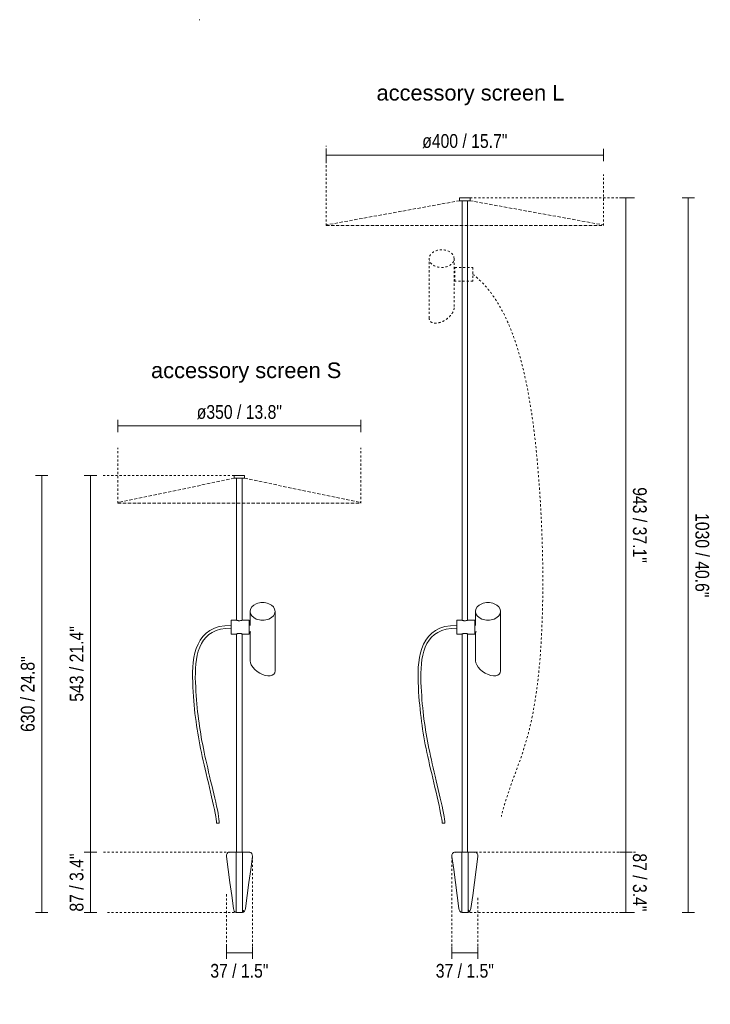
# Model space of a CAD drawing. Header units: millimetres. Extents: x 6317 to 7965, y 1881 to 5001.
# Tile 1 of 2: x 6317 to 7312, y 1881 to 3300. Entities that reach past the tile are written whole.
import ezdxf

# ---------------------------------------------------------------- set-up
doc = ezdxf.new("R2010")
doc.units = ezdxf.units.MM
doc.linetypes.add('Dash', pattern=[6, 3, -3])
doc.linetypes.add('Hidden', pattern=[7.14375, 4.7625, -2.38125])
for name, color, linetype, lineweight in [('Cotas', 7, 'Continuous', 9), ('Cotas-9', 7, 'Continuous', 9), ('Lighthing Fixture Detail Wide Black', 7, 'Continuous', 20), ('Lighthing Fixture Dim Black Dash', 7, 'Hidden', 9), ('Luminarias', 7, 'Continuous', 20), ('Notas de texto', 7, 'Continuous', 9)]:
    doc.layers.add(name, color=color, linetype=linetype, lineweight=lineweight)
doc.layers.add('Lighthing Fixture Dim Grey Dash', color=7, linetype='Dash', lineweight=9, true_color=0xd2d2d2)
doc.styles.add('Arial', font='arial.ttf', dxfattribs={"height": 22.5})
doc.styles.add('Arial Narrow', font='ARIALN.TTF', dxfattribs={"height": 19.8})
doc.dimstyles.new('FARO_-_2_2mm_Arial_Narrow_mm_Inch_Left', dxfattribs={"dimscale": 304.8, "dimtxt": 20.263933, "dimasz": 0, "dimexe": 0.029528, "dimexo": 0.0625, "dimgap": 0.014764, "dimtad": 1, "dimdec": 0, "dimzin": 0, "dimdsep": 46, "dimtxsty": 'Arial Narrow', "dimblk1": 'NONE', "dimblk2": 'NONE', "dimsah": 1, "dimcen": 0.09, "dimadec": 0, "dimazin": 0, "dimtfac": 1, "dimtdec": 4, "dimtix": 1, "dimtmove": 0, "dimatfit": 3, "dimfxl": 0.029528, "dimfxlon": 1, "dimtvp": 1, "dimtolj": 1, "dimtzin": 0, "dimarcsym": 2})
doc.dimstyles.new('FARO_-_2_2mm_Arial_Narrow_mm_Inch_Right', dxfattribs={"dimscale": 304.8, "dimtxt": 20.263933, "dimasz": 0, "dimexe": 0.029528, "dimexo": 0.0625, "dimgap": 0.014764, "dimtad": 1, "dimdec": 0, "dimzin": 0, "dimdsep": 46, "dimtxsty": 'Arial Narrow', "dimblk1": 'NONE', "dimblk2": 'NONE', "dimsah": 1, "dimcen": 0.09, "dimadec": 0, "dimazin": 0, "dimtfac": 1, "dimtdec": 4, "dimtix": 1, "dimtmove": 0, "dimatfit": 3, "dimfxl": 0.029528, "dimfxlon": 1, "dimtvp": 1, "dimtolj": 1, "dimtzin": 0, "dimarcsym": 2})
doc.dimstyles.new('FARO_-_2_2mm_Arial_Narrow_mm_Inch_Right_1', dxfattribs={"dimscale": 304.8, "dimtxt": 20.263933, "dimasz": 0, "dimexe": 0.029528, "dimexo": 0.0625, "dimgap": 0.014764, "dimtad": 1, "dimdec": 0, "dimzin": 0, "dimdsep": 46, "dimtxsty": 'Arial Narrow', "dimblk1": 'NONE', "dimblk2": 'NONE', "dimsah": 1, "dimcen": 0.09, "dimadec": 0, "dimazin": 0, "dimtfac": 1, "dimtdec": 4, "dimtix": 1, "dimtmove": 2, "dimatfit": 3, "dimfxl": 0.029528, "dimfxlon": 1, "dimtvp": 1, "dimtolj": 1, "dimtzin": 0, "dimarcsym": 2})

# ---------------------------------------------------------------- blocks, each defined once
blk = doc.blocks.new('clap_spike - 75708-233 CLAP 630 Black spike-568252-Alzado_PDF')
at = {"layer": 'Luminarias'}
for p, q in [((6626, 2643.2), (6626, 2639.2)), ((6626, 2643.2), (6641, 2643.2)), ((6641, 2639.2), (6641, 2643.2)), ((6626, 2639.2), (6641, 2639.2)), ((6629.5, 2639.2), (6629.5, 2434.6)), ((6637.5, 2434.6), (6637.5, 2639.2)), ((6649, 2447.3), (6649, 2426.9)), ((6685, 2361.6), (6685, 2447.3)), ((6629.3, 2434.7), (6621.8, 2434.7)), ((6621.8, 2434.7), (6621.8, 2424.7)), ((6647.9, 2434.7), (6637.7, 2434.7)), ((6647.9, 2424.7), (6647.9, 2434.7)), ((6649, 2431.5), (6647.9, 2431.5)), ((6621.8, 2424.7), (6621.8, 2414.7)), ((6621.8, 2414.7), (6629.3, 2414.7)), ((6629.5, 2414.8), (6629.5, 2100.2)), ((6637.5, 2100.2), (6637.5, 2414.8)), ((6637.7, 2414.7), (6647.9, 2414.7)), ((6647.9, 2414.7), (6647.9, 2424.7)), ((6647.9, 2417.9), (6650.1, 2417.9)), ((6649, 2417.9), (6649, 2376.3)), ((6621.3, 2100.2), (6620.6, 2100.2)), ((6629, 2100.2), (6638.3, 2100.2)), ((6637.1, 2013.2), (6630.2, 2013.2))]:
    blk.add_line(p, q, dxfattribs=at)
at = {"layer": 'Luminarias', "flags": 128}
for points in [[(6600.7, 2142), (6600.6, 2144.5), (6600.2, 2147.8), (6599.6, 2151.9), (6598.7, 2156.6), (6597.6, 2161.9), (6596.4, 2167.6), (6595, 2173.7), (6593.6, 2180.1), (6592, 2186.7), (6590.5, 2193.4), (6588.9, 2200.2), (6587.3, 2206.9), (6585.7, 2213.5), (6584.2, 2219.9), (6582.8, 2226.1), (6581.4, 2232.1), (6580.1, 2238.1), (6578.9, 2243.9), (6577.7, 2249.6), (6576.6, 2255.2), (6575.5, 2260.8), (6574.5, 2266.4), (6573.6, 2271.9), (6572.7, 2277.5), (6571.8, 2283.1), (6571.1, 2288.7), (6570.3, 2294.5), (6569.6, 2300.3), (6569, 2306.2), (6568.4, 2312.3), (6567.9, 2318.5), (6567.4, 2324.9), (6567, 2331.5), (6566.6, 2338.3), (6566.3, 2345.3), (6566.1, 2352.4), (6566.2, 2359.6), (6566.5, 2366.8), (6567.1, 2373.8), (6568.1, 2380.8), (6569.6, 2387.6), (6571.5, 2394), (6574.1, 2400.2), (6577.3, 2405.9), (6581.1, 2411.1), (6585.8, 2415.8), (6591.2, 2419.7), (6597.5, 2422.9), (6604.7, 2425.3), (6612.8, 2426.7), (6621.8, 2427.2)], [(6621.8, 2427.2), (6612.8, 2426.7), (6604.7, 2425.3), (6597.5, 2422.9), (6591.2, 2419.7), (6585.8, 2415.8), (6581.1, 2411.1), (6577.3, 2405.9), (6574.1, 2400.2), (6571.5, 2394), (6569.6, 2387.6), (6568.1, 2380.8), (6567.1, 2373.8), (6566.5, 2366.8), (6566.2, 2359.6), (6566.1, 2352.4), (6566.3, 2345.3), (6566.6, 2338.3), (6567, 2331.5), (6567.4, 2324.9), (6567.9, 2318.5), (6568.4, 2312.3), (6569, 2306.2), (6569.6, 2300.3), (6570.3, 2294.5), (6571.1, 2288.7), (6571.8, 2283.1), (6572.7, 2277.5), (6573.6, 2271.9), (6574.5, 2266.4), (6575.5, 2260.8), (6576.6, 2255.2), (6577.7, 2249.6), (6578.9, 2243.9), (6580.1, 2238.1), (6581.4, 2232.1), (6582.8, 2226.1), (6584.2, 2219.9), (6585.7, 2213.5), (6587.3, 2206.9), (6588.9, 2200.2), (6590.5, 2193.4), (6592, 2186.7), (6593.6, 2180.1), (6595, 2173.7), (6596.4, 2167.6), (6597.6, 2161.9), (6598.7, 2156.6), (6599.6, 2151.9), (6600.2, 2147.8), (6600.6, 2144.5), (6600.7, 2142)], [(6621.8, 2423.2), (6613.7, 2422.8), (6606.5, 2421.6), (6600.1, 2419.7), (6594.5, 2417), (6589.7, 2413.8), (6585.5, 2410), (6581.9, 2405.7), (6578.9, 2400.9), (6576.4, 2395.6), (6574.4, 2390), (6572.9, 2384.1), (6571.7, 2377.9), (6570.9, 2371.5), (6570.4, 2365), (6570.2, 2358.3), (6570.1, 2351.7), (6570.3, 2345), (6570.6, 2338.5), (6570.9, 2332.1), (6571.4, 2325.9), (6571.8, 2319.8), (6572.3, 2314), (6572.8, 2308.3), (6573.4, 2302.7), (6574, 2297.2), (6574.7, 2291.8), (6575.4, 2286.5), (6576.2, 2281.2), (6577, 2276), (6577.8, 2270.8), (6578.7, 2265.6), (6579.7, 2260.3), (6580.7, 2255.1), (6581.8, 2249.8), (6582.9, 2244.4), (6584, 2238.9), (6585.3, 2233.3), (6586.6, 2227.6), (6587.9, 2221.8), (6589.3, 2215.8), (6590.7, 2209.7), (6592.2, 2203.3), (6593.7, 2197), (6595.2, 2190.6), (6596.7, 2184.3), (6598.1, 2178.1), (6599.5, 2172.2), (6600.7, 2166.5), (6601.9, 2161.2), (6602.8, 2156.3), (6603.6, 2151.8), (6604.2, 2147.9), (6604.6, 2144.7), (6604.7, 2142)], [(6604.7, 2142), (6604.6, 2144.7), (6604.2, 2147.9), (6603.6, 2151.8), (6602.8, 2156.3), (6601.9, 2161.2), (6600.7, 2166.5), (6599.5, 2172.2), (6598.1, 2178.1), (6596.7, 2184.3), (6595.2, 2190.6), (6593.7, 2197), (6592.2, 2203.3), (6590.7, 2209.7), (6589.3, 2215.8), (6587.9, 2221.8), (6586.6, 2227.6), (6585.3, 2233.3), (6584, 2238.9), (6582.9, 2244.4), (6581.8, 2249.8), (6580.7, 2255.1), (6579.7, 2260.3), (6578.7, 2265.6), (6577.8, 2270.8), (6577, 2276), (6576.2, 2281.2), (6575.4, 2286.5), (6574.7, 2291.8), (6574, 2297.2), (6573.4, 2302.7), (6572.8, 2308.3), (6572.3, 2314), (6571.8, 2319.8), (6571.4, 2325.9), (6570.9, 2332.1), (6570.6, 2338.5), (6570.3, 2345), (6570.1, 2351.7), (6570.2, 2358.3), (6570.4, 2365), (6570.9, 2371.5), (6571.7, 2377.9), (6572.9, 2384.1), (6574.4, 2390), (6576.4, 2395.6), (6578.9, 2400.9), (6581.9, 2405.7), (6585.5, 2410), (6589.7, 2413.8), (6594.5, 2417), (6600.1, 2419.7), (6606.5, 2421.6), (6613.7, 2422.8), (6621.8, 2423.2)], [(6649, 2376.3), (6649.4, 2373.3), (6650.8, 2370.1), (6652.9, 2366.8), (6655.8, 2363.6), (6659.2, 2360.7), (6663, 2358.2), (6667, 2356.2), (6671, 2354.9), (6674.8, 2354.3), (6678.2, 2354.4), (6681, 2355.3), (6683.2, 2356.8), (6684.5, 2359), (6685, 2361.6)], [(6604.7, 2142), (6604.7, 2142), (6604.5, 2142), (6604.2, 2142), (6603.7, 2142), (6603.3, 2142), (6602.7, 2142), (6602.2, 2142), (6601.7, 2142), (6601.3, 2142), (6601, 2142), (6600.8, 2142), (6600.7, 2142)], [(6618.7, 2100.2), (6621.3, 2100.2), (6623.9, 2100.2), (6626.4, 2100.2), (6629, 2100.2)], [(6629, 2100.2), (6629, 2078.5), (6629, 2056.7), (6629, 2035), (6629, 2013.3)], [(6638.3, 2013.3), (6638.3, 2035), (6638.3, 2056.7), (6638.3, 2078.5), (6638.3, 2100.2)], [(6638.3, 2100.2), (6640.9, 2100.2), (6643.5, 2100.2), (6646, 2100.2), (6648.6, 2100.2)], [(6646.7, 2100.2), (6644.1, 2100.2), (6641.5, 2100.2), (6638.9, 2100.2), (6638.3, 2100.2)], [(6625, 2019), (6622.5, 2037.8), (6620, 2056.6), (6617.5, 2075.5), (6615, 2094.3)], [(6652.4, 2094.3), (6649.9, 2075.5), (6647.4, 2056.6), (6644.9, 2037.8), (6642.4, 2019)]]:
    blk.add_lwpolyline(points, dxfattribs=at)
at = {"layer": 'Luminarias'}
for centre, major_axis, ratio, start_param, end_param in [((6667, 2447.3), (18, 0), 0.707107, 0, 3.141593), ((6667, 2447.3), (-18, 0), 0.707107, 0, 3.141593), ((6618.7, 2095.2), (0, 5), 0.752512, 0, 1.745329), ((6620.6, 2095.2), (0, 5), 0.752512, 0, 0.353294), ((6646.7, 2095.2), (0, 5), 0.752512, 5.885022, 6.283185), ((6648.6, 2095.2), (0, 5), 0.752512, 4.537856, 6.283185), ((6630.1, 2020.2), (0, 7), 0.752512, 1.745329, 2.931566), ((6637.2, 2020.2), (0, 7), 0.752512, 3.351619, 4.537856), ((6635.2, 2020.2), (0, 7), 0.752512, 3.776839, 4.160371), ((6632.1, 2020.2), (0, 7), 0.752512, 2.477242, 2.506346)]:
    blk.add_ellipse(centre, major_axis=major_axis, ratio=ratio, start_param=start_param, end_param=end_param, dxfattribs=at)
for points, knots in [([(6633.5, 2433.8), (6633.3, 2433.8), (6632.8, 2433.8), (6632.1, 2433.9), (6631.4, 2434), (6630.6, 2434.2), (6630, 2434.4), (6629.6, 2434.6), (6629.4, 2434.7), (6629.3, 2434.7), (6629.3, 2434.7)], [0, 0, 0, 0, 0.0555556, 0.1111111, 0.1666667, 0.2222222, 0.3333333, 0.3888889, 0.4444444, 0.5000464, 0.5000464, 0.5000464, 0.5000464]), ([(6629.3, 2434.7), (6629.3, 2434.7), (6629.3, 2434.7), (6629.3, 2434.7), (6629.4, 2434.7)], [0.50004719, 0.50004719, 0.50004719, 0.50004719, 0.51388889, 0.54861111, 0.54861111, 0.54861111, 0.54861111]), ([(6637.7, 2434.7), (6637.7, 2434.7), (6637.7, 2434.7), (6637.6, 2434.6), (6637.3, 2434.5), (6636.7, 2434.3), (6636.1, 2434.1), (6635, 2433.9), (6634.2, 2433.8), (6633.5, 2433.8)], [0.4999536, 0.4999536, 0.4999536, 0.4999536, 0.5138889, 0.5833333, 0.6527778, 0.7222222, 0.7916667, 0.8611111, 1, 1, 1, 1]), ([(6629.3, 2414.7), (6629.3, 2414.7), (6629.3, 2414.7), (6629.4, 2414.7), (6629.8, 2414.9), (6630.3, 2415), (6630.9, 2415.3), (6632, 2415.5), (6632.9, 2415.6), (6633.5, 2415.6)], [0.4999536, 0.4999536, 0.4999536, 0.4999536, 0.5138889, 0.5833333, 0.6527778, 0.7222222, 0.7916667, 0.8611111, 1, 1, 1, 1]), ([(6633.5, 2415.6), (6633.8, 2415.6), (6634.3, 2415.6), (6635, 2415.5), (6635.6, 2415.4), (6636.4, 2415.2), (6637.1, 2414.9), (6637.5, 2414.8), (6637.7, 2414.7), (6637.7, 2414.7), (6637.7, 2414.7)], [0, 0, 0, 0, 0.0555556, 0.1111111, 0.1666667, 0.2222222, 0.3333333, 0.3888889, 0.4444444, 0.5000464, 0.5000464, 0.5000464, 0.5000464]), ([(6637.7, 2414.7), (6637.7, 2414.7), (6637.7, 2414.7), (6637.7, 2414.7), (6637.7, 2414.7)], [0.50004719, 0.50004719, 0.50004719, 0.50004719, 0.51388889, 0.54861111, 0.54861111, 0.54861111, 0.54861111])]:
    blk.add_open_spline(points, degree=3, knots=knots, dxfattribs=at)
for points in [[(6637.6, 2434.7), (6637.7, 2434.7), (6637.7, 2434.7), (6637.7, 2434.7)], [(6629.4, 2414.7), (6629.3, 2414.7), (6629.3, 2414.7), (6629.3, 2414.7)], [(6629, 2013.3), (6629.2, 2013.3), (6629.6, 2013.2), (6630, 2013.2), (6630.2, 2013.2)], [(6637.1, 2013.2), (6637.3, 2013.2), (6637.7, 2013.2), (6638.1, 2013.3), (6638.3, 2013.3)]]:
    blk.add_open_spline(points, degree=3, dxfattribs=at)
blk = doc.blocks.new('clap_spike - 75709-233 CLAP 1030 Black spike-568256-Alzado_PDF')
at = {"layer": 'Luminarias'}
for p, q in [((6951, 3043.2), (6951, 3039.2)), ((6951, 3043.2), (6966.1, 3043.2)), ((6951, 3039.2), (6966.1, 3039.2)), ((6954.5, 3039.2), (6954.5, 2434.6)), ((6962.6, 2434.6), (6962.6, 3039.2)), ((6966.1, 3039.2), (6966.1, 3043.2)), ((6974, 2447.3), (6974, 2426.9)), ((7010, 2361.6), (7010, 2447.3)), ((6954.4, 2434.7), (6946.8, 2434.7)), ((6946.8, 2434.7), (6946.8, 2424.7)), ((6972.9, 2434.7), (6962.8, 2434.7)), ((6972.9, 2424.7), (6972.9, 2434.7)), ((6974, 2431.5), (6972.9, 2431.5)), ((6946.8, 2424.7), (6946.8, 2414.7)), ((6946.8, 2414.7), (6954.4, 2414.7)), ((6954.5, 2414.8), (6954.5, 2100.2)), ((6962.6, 2100.2), (6962.6, 2414.8)), ((6962.8, 2414.7), (6972.9, 2414.7)), ((6972.9, 2414.7), (6972.9, 2424.7)), ((6972.9, 2417.9), (6975.2, 2417.9)), ((6974, 2417.9), (6974, 2376.3)), ((6946.3, 2100.2), (6945.7, 2100.2)), ((6954.1, 2100.2), (6963.3, 2100.2)), ((6962.1, 2013.2), (6955.3, 2013.2))]:
    blk.add_line(p, q, dxfattribs=at)
at = {"layer": 'Luminarias', "flags": 128}
for points in [[(6925.8, 2142), (6925.7, 2144.5), (6925.3, 2147.8), (6924.6, 2151.9), (6923.7, 2156.6), (6922.7, 2161.9), (6921.4, 2167.6), (6920.1, 2173.7), (6918.6, 2180.1), (6917.1, 2186.7), (6915.5, 2193.4), (6913.9, 2200.2), (6912.3, 2206.9), (6910.8, 2213.5), (6909.3, 2219.9), (6907.8, 2226.1), (6906.5, 2232.1), (6905.2, 2238.1), (6903.9, 2243.9), (6902.8, 2249.6), (6901.6, 2255.2), (6900.6, 2260.8), (6899.6, 2266.4), (6898.6, 2271.9), (6897.7, 2277.5), (6896.9, 2283.1), (6896.1, 2288.7), (6895.4, 2294.5), (6894.7, 2300.3), (6894.1, 2306.2), (6893.5, 2312.3), (6892.9, 2318.5), (6892.5, 2324.9), (6892, 2331.5), (6891.6, 2338.3), (6891.3, 2345.3), (6891.2, 2352.4), (6891.2, 2359.6), (6891.5, 2366.8), (6892.2, 2373.8), (6893.2, 2380.8), (6894.6, 2387.6), (6896.6, 2394), (6899.1, 2400.2), (6902.3, 2405.9), (6906.2, 2411.1), (6910.8, 2415.8), (6916.3, 2419.7), (6922.6, 2422.9), (6929.7, 2425.3), (6937.8, 2426.7), (6946.8, 2427.2)], [(6946.8, 2427.2), (6937.8, 2426.7), (6929.7, 2425.3), (6922.6, 2422.9), (6916.3, 2419.7), (6910.8, 2415.8), (6906.2, 2411.1), (6902.3, 2405.9), (6899.1, 2400.2), (6896.6, 2394), (6894.6, 2387.6), (6893.2, 2380.8), (6892.2, 2373.8), (6891.5, 2366.8), (6891.2, 2359.6), (6891.2, 2352.4), (6891.3, 2345.3), (6891.6, 2338.3), (6892, 2331.5), (6892.5, 2324.9), (6892.9, 2318.5), (6893.5, 2312.3), (6894.1, 2306.2), (6894.7, 2300.3), (6895.4, 2294.5), (6896.1, 2288.7), (6896.9, 2283.1), (6897.7, 2277.5), (6898.6, 2271.9), (6899.6, 2266.4), (6900.6, 2260.8), (6901.6, 2255.2), (6902.8, 2249.6), (6903.9, 2243.9), (6905.2, 2238.1), (6906.5, 2232.1), (6907.8, 2226.1), (6909.3, 2219.9), (6910.8, 2213.5), (6912.3, 2206.9), (6913.9, 2200.2), (6915.5, 2193.4), (6917.1, 2186.7), (6918.6, 2180.1), (6920.1, 2173.7), (6921.4, 2167.6), (6922.7, 2161.9), (6923.7, 2156.6), (6924.6, 2151.9), (6925.3, 2147.8), (6925.7, 2144.5), (6925.8, 2142)], [(6946.8, 2423.2), (6938.7, 2422.8), (6931.5, 2421.6), (6925.2, 2419.7), (6919.6, 2417), (6914.7, 2413.8), (6910.5, 2410), (6907, 2405.7), (6904, 2400.9), (6901.5, 2395.6), (6899.5, 2390), (6897.9, 2384.1), (6896.8, 2377.9), (6895.9, 2371.5), (6895.4, 2365), (6895.2, 2358.3), (6895.2, 2351.7), (6895.3, 2345), (6895.6, 2338.5), (6896, 2332.1), (6896.4, 2325.9), (6896.8, 2319.8), (6897.3, 2314), (6897.9, 2308.3), (6898.4, 2302.7), (6899.1, 2297.2), (6899.7, 2291.8), (6900.4, 2286.5), (6901.2, 2281.2), (6902, 2276), (6902.9, 2270.8), (6903.8, 2265.6), (6904.7, 2260.3), (6905.7, 2255.1), (6906.8, 2249.8), (6907.9, 2244.4), (6909.1, 2238.9), (6910.3, 2233.3), (6911.6, 2227.6), (6912.9, 2221.8), (6914.3, 2215.8), (6915.8, 2209.7), (6917.3, 2203.3), (6918.8, 2197), (6920.3, 2190.6), (6921.8, 2184.3), (6923.2, 2178.1), (6924.5, 2172.2), (6925.8, 2166.5), (6926.9, 2161.2), (6927.9, 2156.3), (6928.7, 2151.8), (6929.3, 2147.9), (6929.7, 2144.7), (6929.8, 2142)], [(6929.8, 2142), (6929.7, 2144.7), (6929.3, 2147.9), (6928.7, 2151.8), (6927.9, 2156.3), (6926.9, 2161.2), (6925.8, 2166.5), (6924.5, 2172.2), (6923.2, 2178.1), (6921.8, 2184.3), (6920.3, 2190.6), (6918.8, 2197), (6917.3, 2203.3), (6915.8, 2209.7), (6914.3, 2215.8), (6912.9, 2221.8), (6911.6, 2227.6), (6910.3, 2233.3), (6909.1, 2238.9), (6907.9, 2244.4), (6906.8, 2249.8), (6905.7, 2255.1), (6904.7, 2260.3), (6903.8, 2265.6), (6902.9, 2270.8), (6902, 2276), (6901.2, 2281.2), (6900.4, 2286.5), (6899.7, 2291.8), (6899.1, 2297.2), (6898.4, 2302.7), (6897.9, 2308.3), (6897.3, 2314), (6896.8, 2319.8), (6896.4, 2325.9), (6896, 2332.1), (6895.6, 2338.5), (6895.3, 2345), (6895.2, 2351.7), (6895.2, 2358.3), (6895.4, 2365), (6895.9, 2371.5), (6896.8, 2377.9), (6897.9, 2384.1), (6899.5, 2390), (6901.5, 2395.6), (6904, 2400.9), (6907, 2405.7), (6910.5, 2410), (6914.7, 2413.8), (6919.6, 2417), (6925.2, 2419.7), (6931.5, 2421.6), (6938.7, 2422.8), (6946.8, 2423.2)], [(6974, 2376.3), (6974.5, 2373.3), (6975.8, 2370.1), (6977.9, 2366.8), (6980.8, 2363.6), (6984.2, 2360.7), (6988, 2358.2), (6992, 2356.2), (6996, 2354.9), (6999.8, 2354.3), (7003.2, 2354.4), (7006.1, 2355.3), (7008.2, 2356.8), (7009.6, 2359), (7010, 2361.6)], [(6929.8, 2142), (6929.7, 2142), (6929.5, 2142), (6929.2, 2142), (6928.8, 2142), (6928.3, 2142), (6927.8, 2142), (6927.3, 2142), (6926.8, 2142), (6926.4, 2142), (6926.1, 2142), (6925.9, 2142), (6925.8, 2142)], [(6943.7, 2100.2), (6946.3, 2100.2), (6948.9, 2100.2), (6951.5, 2100.2), (6954.1, 2100.2)], [(6954.1, 2100.2), (6954.1, 2078.5), (6954.1, 2056.7), (6954.1, 2035), (6954.1, 2013.3)], [(6963.3, 2013.3), (6963.3, 2035), (6963.3, 2056.7), (6963.3, 2078.5), (6963.3, 2100.2)], [(6963.3, 2100.2), (6965.9, 2100.2), (6968.5, 2100.2), (6971.1, 2100.2), (6973.7, 2100.2)], [(6971.7, 2100.2), (6969.1, 2100.2), (6966.5, 2100.2), (6963.9, 2100.2), (6963.3, 2100.2)], [(6950, 2019), (6947.5, 2037.8), (6945, 2056.6), (6942.5, 2075.5), (6940, 2094.3)], [(6977.4, 2094.3), (6974.9, 2075.5), (6972.4, 2056.6), (6969.9, 2037.8), (6967.4, 2019)]]:
    blk.add_lwpolyline(points, dxfattribs=at)
at = {"layer": 'Luminarias'}
for centre, major_axis, ratio, start_param, end_param in [((6992, 2447.3), (18, 0), 0.707107, 0, 3.141593), ((6992, 2447.3), (-18, 0), 0.707107, 0, 3.141593), ((6943.7, 2095.2), (0, 5), 0.752512, 0, 1.745329), ((6945.7, 2095.2), (0, 5), 0.752512, 0, 0.353294), ((6971.7, 2095.2), (0, 5), 0.752512, 5.885022, 6.283185), ((6973.7, 2095.2), (0, 5), 0.752512, 4.537856, 6.283185), ((6955.2, 2020.2), (0, 7), 0.752512, 1.745329, 2.931566), ((6962.2, 2020.2), (0, 7), 0.752512, 3.351619, 4.537856), ((6960.2, 2020.2), (0, 7), 0.752512, 3.776839, 4.160371), ((6957.2, 2020.2), (0, 7), 0.752512, 2.477242, 2.506346)]:
    blk.add_ellipse(centre, major_axis=major_axis, ratio=ratio, start_param=start_param, end_param=end_param, dxfattribs=at)
for points, knots in [([(6958.6, 2433.8), (6958.3, 2433.8), (6957.8, 2433.8), (6957.1, 2433.9), (6956.4, 2434), (6955.6, 2434.2), (6955, 2434.4), (6954.6, 2434.6), (6954.4, 2434.7), (6954.4, 2434.7), (6954.4, 2434.7)], [0, 0, 0, 0, 0.0555556, 0.1111111, 0.1666667, 0.2222222, 0.3333333, 0.3888889, 0.4444444, 0.5000464, 0.5000464, 0.5000464, 0.5000464]), ([(6954.4, 2434.7), (6954.4, 2434.7), (6954.4, 2434.7), (6954.4, 2434.7), (6954.4, 2434.7)], [0.50004719, 0.50004719, 0.50004719, 0.50004719, 0.51388889, 0.54861111, 0.54861111, 0.54861111, 0.54861111]), ([(6962.8, 2434.7), (6962.8, 2434.7), (6962.7, 2434.7), (6962.6, 2434.6), (6962.3, 2434.5), (6961.8, 2434.3), (6961.1, 2434.1), (6960.1, 2433.9), (6959.2, 2433.8), (6958.6, 2433.8)], [0.4999536, 0.4999536, 0.4999536, 0.4999536, 0.5138889, 0.5833333, 0.6527778, 0.7222222, 0.7916667, 0.8611111, 1, 1, 1, 1]), ([(6954.4, 2414.7), (6954.4, 2414.7), (6954.4, 2414.7), (6954.5, 2414.7), (6954.8, 2414.9), (6955.3, 2415), (6956, 2415.3), (6957, 2415.5), (6957.9, 2415.6), (6958.6, 2415.6)], [0.4999536, 0.4999536, 0.4999536, 0.4999536, 0.5138889, 0.5833333, 0.6527778, 0.7222222, 0.7916667, 0.8611111, 1, 1, 1, 1]), ([(6958.6, 2415.6), (6958.8, 2415.6), (6959.3, 2415.6), (6960, 2415.5), (6960.7, 2415.4), (6961.5, 2415.2), (6962.1, 2414.9), (6962.5, 2414.8), (6962.7, 2414.7), (6962.8, 2414.7), (6962.8, 2414.7)], [0, 0, 0, 0, 0.0555556, 0.1111111, 0.1666667, 0.2222222, 0.3333333, 0.3888889, 0.4444444, 0.5000464, 0.5000464, 0.5000464, 0.5000464]), ([(6962.8, 2414.7), (6962.8, 2414.7), (6962.7, 2414.7), (6962.7, 2414.7), (6962.7, 2414.7)], [0.50004719, 0.50004719, 0.50004719, 0.50004719, 0.51388889, 0.54861111, 0.54861111, 0.54861111, 0.54861111])]:
    blk.add_open_spline(points, degree=3, knots=knots, dxfattribs=at)
for points in [[(6962.7, 2434.7), (6962.7, 2434.7), (6962.8, 2434.7), (6962.8, 2434.7)], [(6954.4, 2414.7), (6954.4, 2414.7), (6954.4, 2414.7), (6954.4, 2414.7)], [(6954.1, 2013.3), (6954.3, 2013.3), (6954.7, 2013.2), (6955.1, 2013.2), (6955.3, 2013.2)], [(6962.1, 2013.2), (6962.3, 2013.2), (6962.7, 2013.2), (6963.1, 2013.3), (6963.3, 2013.3)]]:
    blk.add_open_spline(points, degree=3, dxfattribs=at)
blk = doc.blocks.new('DIMBLOCK1-Alzado_PDF')
at = {"layer": 'Cotas-9', "color": 251, "true_color": 0x5b5b5b}
for p, q in [((7280.7, 3043.2), (7271.7, 3043.2)), ((7280.7, 2013.2), (7280.7, 3043.2)), ((7280.7, 3043.2), (7289.7, 3043.2)), ((7280.7, 2013.2), (7271.7, 2013.2)), ((7280.7, 2013.2), (7289.7, 2013.2))]:
    blk.add_line(p, q, dxfattribs=at)
at = {"layer": 'Cotas-9', "color": 0, "insert": (7310.7, 2589), "char_height": 19.8, "width": 145.9, "attachment_point": 1, "rotation": 270, "line_spacing_factor": 0.974696, "style": 'Arial Narrow'}
blk.add_mtext('1030 / 40.6"', dxfattribs=at)
blk = doc.blocks.new('_None')
blk = doc.blocks.new('DIMBLOCK2-Alzado_PDF')
at = {"layer": 'Cotas-9', "color": 251, "true_color": 0x5b5b5b}
for p, q in [((6615, 1955.4), (6615, 1964.4)), ((6652.4, 1955.4), (6652.4, 1964.4)), ((6615, 1955.4), (6652.4, 1955.4)), ((6615, 1955.4), (6615, 1946.4)), ((6652.4, 1955.4), (6652.4, 1946.4))]:
    blk.add_line(p, q, dxfattribs=at)
at = {"layer": 'Cotas-9', "color": 0, "insert": (6591.7, 1939.3), "char_height": 19.8, "width": 100.741, "attachment_point": 1, "line_spacing_factor": 0.974696, "style": 'Arial Narrow'}
blk.add_mtext('37 / 1.5"', dxfattribs=at)
blk = doc.blocks.new('DIMBLOCK3-Alzado_PDF')
at = {"layer": 'Cotas-9', "color": 251, "true_color": 0x5b5b5b}
for p, q in [((6940, 1955.4), (6940, 1964.4)), ((6977.4, 1955.4), (6977.4, 1964.4)), ((6940, 1955.4), (6977.4, 1955.4)), ((6940, 1955.4), (6940, 1946.4)), ((6977.4, 1955.4), (6977.4, 1946.4))]:
    blk.add_line(p, q, dxfattribs=at)
at = {"layer": 'Cotas-9', "color": 0, "insert": (6916.7, 1939.3), "char_height": 19.8, "width": 100.741, "attachment_point": 1, "line_spacing_factor": 0.974696, "style": 'Arial Narrow'}
blk.add_mtext('37 / 1.5"', dxfattribs=at)
blk = doc.blocks.new('DIMBLOCK4-Alzado_PDF')
at = {"layer": 'Cotas-9', "color": 251, "true_color": 0x5b5b5b}
for p, q in [((6348.7, 2643.2), (6339.7, 2643.2)), ((6348.7, 2643.2), (6348.7, 2013.2)), ((6348.7, 2643.2), (6357.7, 2643.2)), ((6348.7, 2013.2), (6339.7, 2013.2)), ((6348.7, 2013.2), (6357.7, 2013.2))]:
    blk.add_line(p, q, dxfattribs=at)
at = {"layer": 'Cotas-9', "color": 0, "insert": (6318.6, 2273.6), "char_height": 19.8, "width": 130.847, "attachment_point": 1, "rotation": 90, "line_spacing_factor": 0.974696, "style": 'Arial Narrow'}
blk.add_mtext('630 / 24.8"', dxfattribs=at)
blk = doc.blocks.new('DIMBLOCK5-Alzado_PDF')
at = {"layer": 'Cotas-9', "color": 251, "true_color": 0x5b5b5b}
for p, q in [((6758.6, 3105), (6758.6, 3114)), ((7158.6, 3105), (7158.6, 3114)), ((6758.6, 3105), (7158.6, 3105)), ((6758.6, 3105), (6758.6, 3096)), ((7158.6, 3105), (7158.6, 3096))]:
    blk.add_line(p, q, dxfattribs=at)
at = {"layer": 'Cotas-9', "color": 0, "insert": (6897.1, 3135.1), "char_height": 19.8, "width": 147.444, "attachment_point": 1, "line_spacing_factor": 0.974696, "style": 'Arial Narrow'}
blk.add_mtext('ø400 / 15.7"', dxfattribs=at)
blk = doc.blocks.new('DIMBLOCK6-Alzado_PDF')
at = {"layer": 'Cotas-9', "color": 251, "true_color": 0x5b5b5b}
for p, q in [((6458.4, 2714.5), (6458.4, 2723.5)), ((6458.4, 2714.5), (6808.6, 2714.5)), ((6458.4, 2714.5), (6458.4, 2705.5)), ((6808.6, 2714.5), (6808.6, 2723.5)), ((6808.6, 2714.5), (6808.6, 2705.5))]:
    blk.add_line(p, q, dxfattribs=at)
at = {"layer": 'Cotas-9', "color": 0, "insert": (6572.1, 2744.6), "char_height": 19.8, "width": 147.444, "attachment_point": 1, "line_spacing_factor": 0.974696, "style": 'Arial Narrow'}
blk.add_mtext('ø350 / 13.8"', dxfattribs=at)
blk = doc.blocks.new('DIMBLOCK7-Alzado_PDF')
at = {"layer": 'Cotas-9', "color": 251, "true_color": 0x5b5b5b}
for p, q in [((6419, 2643.2), (6410, 2643.2)), ((6419, 2643.2), (6419, 2100.2)), ((6419, 2643.2), (6428, 2643.2)), ((6419, 2100.2), (6410, 2100.2)), ((6419, 2100.2), (6428, 2100.2))]:
    blk.add_line(p, q, dxfattribs=at)
at = {"layer": 'Cotas-9', "color": 0, "insert": (6389, 2317.1), "char_height": 19.8, "width": 130.847, "attachment_point": 1, "rotation": 90, "line_spacing_factor": 0.974696, "style": 'Arial Narrow'}
blk.add_mtext('543 / 21.4"', dxfattribs=at)
blk = doc.blocks.new('DIMBLOCK8-Alzado_PDF')
at = {"layer": 'Cotas-9', "color": 251, "true_color": 0x5b5b5b}
for p, q in [((6419, 2100.2), (6410, 2100.2)), ((6419, 2100.2), (6419, 2013.2)), ((6419, 2100.2), (6428, 2100.2)), ((6419, 2013.2), (6410, 2013.2)), ((6419, 2013.2), (6428, 2013.2))]:
    blk.add_line(p, q, dxfattribs=at)
at = {"layer": 'Cotas-9', "color": 0, "insert": (6389, 2014.7), "char_height": 19.8, "width": 100.741, "attachment_point": 1, "rotation": 90, "line_spacing_factor": 0.974696, "style": 'Arial Narrow'}
blk.add_mtext('87 / 3.4"', dxfattribs=at)
blk = doc.blocks.new('DIMBLOCK9-Alzado_PDF')
at = {"layer": 'Cotas-9', "color": 251, "true_color": 0x5b5b5b}
for p, q in [((7190.7, 2100.2), (7181.7, 2100.2)), ((7190.7, 2013.2), (7190.7, 2100.2)), ((7190.7, 2100.2), (7199.7, 2100.2)), ((7190.7, 2013.2), (7181.7, 2013.2)), ((7190.7, 2013.2), (7199.7, 2013.2))]:
    blk.add_line(p, q, dxfattribs=at)
at = {"layer": 'Cotas-9', "color": 0, "insert": (7220.7, 2098.6), "char_height": 19.8, "width": 100.741, "attachment_point": 1, "rotation": 270, "line_spacing_factor": 0.974696, "style": 'Arial Narrow'}
blk.add_mtext('87 / 3.4"', dxfattribs=at)
blk = doc.blocks.new('DIMBLOCK10-Alzado_PDF')
at = {"layer": 'Cotas-9', "color": 251, "true_color": 0x5b5b5b}
for p, q in [((7190.7, 3043.2), (7181.7, 3043.2)), ((7190.7, 2100.2), (7190.7, 3043.2)), ((7190.7, 3043.2), (7199.7, 3043.2)), ((7190.7, 2100.2), (7181.7, 2100.2)), ((7190.7, 2100.2), (7199.7, 2100.2))]:
    blk.add_line(p, q, dxfattribs=at)
at = {"layer": 'Cotas-9', "color": 0, "insert": (7220.7, 2626.2), "char_height": 19.8, "width": 130.847, "attachment_point": 1, "rotation": 270, "line_spacing_factor": 0.974696, "style": 'Arial Narrow'}
blk.add_mtext('943 / 37.1"', dxfattribs=at)

msp = doc.modelspace()

# ---------------------------------------------------------------- linework, layer by layer
at = {"layer": 'Lighthing Fixture Detail Wide Black'}
msp.add_line((6575.6, 3300), (6576.4, 3300), dxfattribs=at)
at = {"layer": 'Lighthing Fixture Dim Black Dash'}
for p, q in [((6951.4, 3039.2), (6759.4, 3004.3)), ((6966.1, 3039.2), (6951, 3039.2)), ((6965.7, 3039.2), (7157.7, 3004.3)), ((6758.6, 3003.2), (7158.6, 3003.2)), ((6626.3, 2639.2), (6459.3, 2604.3)), ((6626.3, 2639.2), (6640.7, 2639.2)), ((6640.9, 2639.2), (6807.9, 2604.3)), ((6458.4, 2603.2), (6808.6, 2603.2))]:
    msp.add_line(p, q, dxfattribs=at)
for centre, radius, start, end in [((6759.6, 3003.3), 1.07, 100.2802, 186.5893), ((7157.5, 3003.3), 1.07, 353.4107, 79.7198), ((6459.5, 2603.3), 1.03, 101.7791, 188.7412), ((6807.7, 2603.3), 1.03, 351.2588, 78.2209)]:
    msp.add_arc(centre, radius, start, end, dxfattribs=at)
at = {"layer": 'Lighthing Fixture Dim Grey Dash'}
for p, q in [((6758.6, 3003.2), (6758.6, 3118.2)), ((7158.6, 3003.2), (7158.6, 3076.7)), ((6966.1, 3043.2), (7206.1, 3043.2)), ((6907.1, 2869.9), (6907.1, 2955.7)), ((6943.1, 2955.7), (6943.1, 2884.6)), ((6944.2, 2923), (6944.2, 2943)), ((6944.2, 2943), (6970.3, 2943)), ((6970.3, 2943), (6970.3, 2923)), ((6970.3, 2923), (6944.2, 2923)), ((6458.4, 2603.2), (6458.4, 2683.2)), ((6808.6, 2603.2), (6808.6, 2683.2)), ((6626, 2643.2), (6437.3, 2643.2)), ((6620.6, 2100.2), (6437.3, 2100.2)), ((6973.7, 2100.2), (7206.1, 2100.2)), ((6652.4, 2094.3), (6652.4, 1964.6)), ((6940, 2094.3), (6940, 1959.3)), ((6615, 1964.6), (6615, 2039.6)), ((6977.4, 1959.3), (6977.4, 2034.6)), ((6632.3, 2013.2), (6442.3, 2013.2)), ((6960.1, 2013.2), (7206.1, 2013.2))]:
    msp.add_line(p, q, dxfattribs=at)
for start_param, end_param in [(0, 3.141593), (3.141593, 6.283185)]:
    msp.add_ellipse((6925.1, 2955.7), major_axis=(18, 0), ratio=0.707107, start_param=start_param, end_param=end_param, dxfattribs=at)
for points, knots in [([(6970.3, 2933), (7033.9, 2883.6), (7076.8, 2644.8), (7071.7, 2281.5), (7021.6, 2197.6), (7011.2, 2151.8)], [0, 0, 0, 0, 0.799449, 1.618817, 2.210282, 2.210282, 2.210282, 2.210282]), ([(6943.1, 2884.6), (6943.1, 2883.2), (6942.4, 2880.1), (6939.4, 2875.1), (6934.9, 2870.3), (6928.6, 2865.9), (6921, 2862.8), (6914.8, 2862.4), (6910.9, 2863.5), (6908.8, 2865.1), (6907.4, 2867.2), (6907.1, 2869), (6907.1, 2869.9)], [-1, -1, -1, -1, -0.892857, -0.785714, -0.678571, -0.571429, -0.428571, -0.285714, -0.214286, -0.142857, -0.071429, 0, 0, 0, 0])]:
    msp.add_open_spline(points, degree=3, knots=knots, dxfattribs=at)

# ---------------------------------------------------------------- block references
at = {"layer": 'Luminarias'}
for name in ['clap_spike - 75709-233 CLAP 1030 Black spike-568256-Alzado_PDF', 'clap_spike - 75708-233 CLAP 630 Black spike-568252-Alzado_PDF']:
    msp.add_blockref(name, (0, 0), dxfattribs=at)

# ---------------------------------------------------------------- texts
at = {"layer": 'Notas de texto', "char_height": 22.5, "attachment_point": 1, "style": 'Arial'}
for s, insert, width in [('accessory screen L', (6831.3, 3206), 328.291), ('accessory screen S', (6506.3, 2806), 332.62)]:
    msp.add_mtext(s, dxfattribs=dict(at, insert=insert, width=width))

# ---------------------------------------------------------------- dimensions: what is measured, and where the dimension line sits
at = {"layer": 'Cotas', "color": 251, "true_color": 0x5b5b5b}
for base, p1, p2, override, picture, middle in [((7158.6, 3105), (6758.6, 3096), (7158.6, 3096), {"dimpost": '<>', "dimfxl": 400}, 'DIMBLOCK5-Alzado_PDF', (6958.6, 3122.4)), ((6808.6, 2714.5), (6458.4, 2705.5), (6808.6, 2705.5), {"dimpost": '<>', "dimfxl": 350.145183}, 'DIMBLOCK6-Alzado_PDF', (6633.5, 2731.9))]:
    dim = msp.add_linear_dim(base=base, p1=p1, p2=p2, text='ø<>', dimstyle='FARO_-_2_2mm_Arial_Narrow_mm_Inch_Left', override=override, dxfattribs=at)
    dim.commit()
    dim.dimension.update_dxf_attribs({"geometry": picture, "text_midpoint": middle})
for base, p1, p2, dimstyle, override, picture, middle in [((7190.7, 3043.2), (7199.7, 2100.2), (7199.7, 3043.2), 'FARO_-_2_2mm_Arial_Narrow_mm_Inch_Right', {"dimtad": 4, "dimpost": '<>', "dimfxl": 943}, 'DIMBLOCK10-Alzado_PDF', (7208, 2571.7)), ((7280.7, 3043.2), (7271.7, 2013.2), (7271.7, 3043.2), 'FARO_-_2_2mm_Arial_Narrow_mm_Inch_Right', {"dimtad": 4, "dimpost": '<>', "dimfxl": 1030}, 'DIMBLOCK1-Alzado_PDF', (7298, 2528.2)), ((6348.7, 2013.2), (6357.7, 2643.2), (6357.7, 2013.2), 'FARO_-_2_2mm_Arial_Narrow_mm_Inch_Left', {"dimpost": '<>', "dimfxl": 630}, 'DIMBLOCK4-Alzado_PDF', (6331.4, 2328.2)), ((6419, 2100.2), (6428, 2643.2), (6428, 2100.2), 'FARO_-_2_2mm_Arial_Narrow_mm_Inch_Left', {"dimpost": '<>', "dimfxl": 543}, 'DIMBLOCK7-Alzado_PDF', (6401.7, 2371.7)), ((6419, 2013.2), (6428, 2100.2), (6428, 2013.2), 'FARO_-_2_2mm_Arial_Narrow_mm_Inch_Left', {"dimpost": '<>', "dimfxl": 87}, 'DIMBLOCK8-Alzado_PDF', (6401.7, 2056.7)), ((7190.7, 2100.2), (7199.7, 2013.2), (7199.7, 2100.2), 'FARO_-_2_2mm_Arial_Narrow_mm_Inch_Right', {"dimtad": 4, "dimpost": '<>', "dimfxl": 87}, 'DIMBLOCK9-Alzado_PDF', (7208, 2056.7))]:
    dim = msp.add_linear_dim(base=base, p1=p1, p2=p2, angle=90, dimstyle=dimstyle, override=override, dxfattribs=at)
    dim.commit()
    dim.dimension.update_dxf_attribs({"geometry": picture, "text_midpoint": middle})
for base, p1, p2, picture, middle in [((6652.4, 1955.4), (6615, 1964.4), (6652.4, 1964.4), 'DIMBLOCK2-Alzado_PDF', (6642, 1926.1)), ((6977.4, 1955.4), (6940, 1964.4), (6977.4, 1964.4), 'DIMBLOCK3-Alzado_PDF', (6967.1, 1926.1))]:
    dim = msp.add_linear_dim(base=base, p1=p1, p2=p2, dimstyle='FARO_-_2_2mm_Arial_Narrow_mm_Inch_Right_1', override={"dimpost": '<>', "dimfxl": 37.394178}, dxfattribs=at)
    dim.commit()
    dim.dimension.update_dxf_attribs({"geometry": picture, "text_midpoint": middle, "dimtype": 160})

doc.saveas('drawing.dxf')
